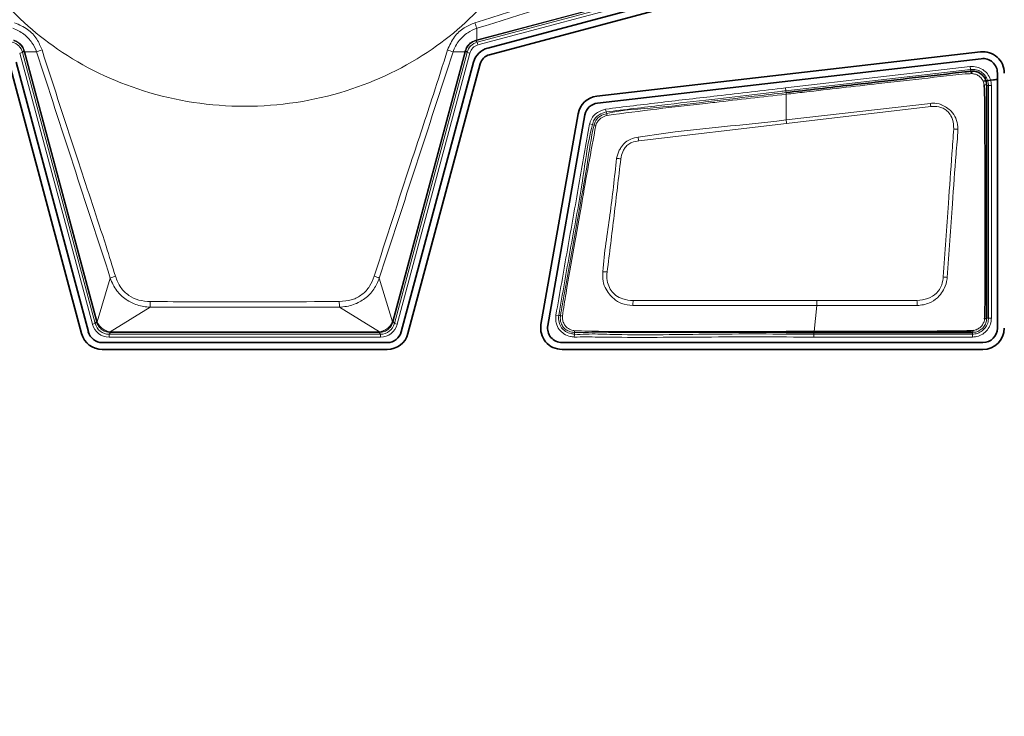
# Model space of a CAD drawing. Header units: millimetres. Extents: x 0 to 1118, y 0 to 864.
# Tile 239 of 256: x 735 to 744, y 474 to 480. Entities that reach past the tile are written whole.
import ezdxf

# ---------------------------------------------------------------- set-up
doc = ezdxf.new("R2010")
doc.units = ezdxf.units.MM
doc.layers.add('ALPHAREV', color=7, linetype='Continuous', lineweight=25)
doc.styles.add('SLDTEXTSTYLE0', font='TXT', dxfattribs={"width": 0.605})
doc.dimstyles.new('SLDDIMSTYLE3', dxfattribs={"dimtxt": 3.175, "dimasz": 4.572, "dimexe": 0, "dimexo": 0.0625, "dimgap": 0.79375, "dimtad": 0, "dimtih": 1, "dimtoh": 1, "dimdec": 0, "dimlfac": 4, "dimrnd": 1e-09, "dimzin": 12, "dimdsep": 46, "dimtxsty": 'SLDTEXTSTYLE0', "dimsah": 1, "dimcen": 0.09, "dimadec": 0, "dimazin": 3, "dimtfac": 1, "dimtofl": 0, "dimtmove": 0, "dimatfit": 3, "dimfxl": 1, "dimfrac": 2, "dimtolj": 1, "dimtzin": 12, "dimarcsym": 0})

# ---------------------------------------------------------------- blocks, each defined once
blk = doc.blocks.new('_D_14')
at = {"layer": 'ALPHAREV'}
for p, q in [((785.9052, 483.0737), (785.9052, 401.703)), ((689.8387, 418.1632), (689.8387, 401.703)), ((737.2656, 408.1759), (736.1742, 408.1759)), ((736.1742, 408.1759), (736.1742, 403.3032)), ((745.7543, 408.1759), (746.8457, 408.1759)), ((746.8457, 408.1759), (746.8457, 403.3032)), ((689.8387, 403.3032), (721.8859, 403.3032)), ((736.1742, 403.3032), (737.2656, 403.3032)), ((746.8457, 403.3032), (745.7543, 403.3032)), ((785.9052, 403.3032), (753.858, 403.3032))]:
    blk.add_line(p, q, dxfattribs=at)
for points in [[(689.8387, 403.3032), (694.4107, 402.5412), (694.4107, 404.0652)], [(785.9052, 403.3032), (781.3332, 404.0652), (781.3332, 402.5412)]]:
    blk.add_solid(points, dxfattribs=at)
at = {"layer": 'ALPHAREV', "char_height": 3.175, "attachment_point": 1, "style": 'SLDTEXTSTYLE0'}
for s, insert in [('384', (727.8067, 407.396)), ('15.1', (737.2656, 407.396)), ('FOOT TO COG', (722.6121, 401.7956))]:
    blk.add_mtext(s, dxfattribs=dict(at, insert=insert))

msp = doc.modelspace()

# ---------------------------------------------------------------- linework, layer by layer
at = {"color": 7, "linetype": 'Continuous', "lineweight": 18}
for p, q in [((739.1958, 479.7636), (741.9274, 480.4955)), ((741.9287, 480.4906), (739.1971, 479.7587)), ((739.2, 479.7434), (741.9443, 480.4787)), ((741.9507, 480.4546), (739.2065, 479.7193)), ((739.1964, 479.8648), (739.1958, 479.7636)), ((739.1971, 479.7587), (739.1874, 479.7561)), ((739.1874, 479.7561), (739.2, 479.7434)), ((739.1958, 479.7636), (739.1971, 479.7587)), ((739.2, 479.7434), (739.2065, 479.7193)), ((735.2307, 479.655), (735.2065, 479.6486)), ((735.8413, 477.2794), (735.2065, 479.6486)), ((735.2433, 479.6677), (735.2307, 479.655)), ((735.2307, 479.655), (735.8655, 477.2858)), ((735.2459, 479.658), (735.2433, 479.6677)), ((735.2459, 479.658), (735.2508, 479.6593)), ((735.8774, 477.3014), (735.2459, 479.658)), ((735.354, 479.6587), (735.2508, 479.6593)), ((735.2508, 479.6593), (735.8823, 477.3027)), ((738.4601, 477.3027), (739.0915, 479.6593)), ((739.0964, 479.658), (738.4649, 477.3014)), ((738.4768, 477.2858), (739.1117, 479.655)), ((739.1358, 479.6486), (738.501, 477.2794)), ((739.0915, 479.6593), (738.9884, 479.6587)), ((739.0915, 479.6593), (739.0964, 479.658)), ((739.1117, 479.655), (739.099, 479.6677)), ((739.1117, 479.655), (739.1358, 479.6486)), ((741.8915, 479.3438), (743.5022, 479.5302)), ((743.5051, 479.5054), (743.5022, 479.5302)), ((743.5051, 479.5054), (741.8944, 479.3189)), ((743.5068, 479.4902), (743.5051, 479.5054)), ((741.8944, 479.3189), (741.8915, 479.3438)), ((743.6619, 479.3656), (743.6466, 479.3656)), ((743.6619, 477.3338), (743.6619, 479.3656)), ((743.6619, 479.3656), (743.6869, 479.3656)), ((743.6869, 479.3656), (743.6869, 477.3338)), ((741.8961, 479.3037), (741.8944, 479.3189)), ((741.8961, 479.3037), (741.8962, 479.3037)), ((741.8962, 479.0642), (741.8962, 479.2893)), ((741.8962, 479.0642), (743.1554, 479.2096)), ((743.1577, 479.181), (741.8999, 479.0342)), ((740.3195, 479.1589), (740.3257, 479.1347)), ((740.3257, 479.1347), (740.3295, 479.1198)), ((740.1808, 479.0296), (740.205, 479.0234)), ((740.2199, 479.0196), (740.205, 479.0234)), ((741.8999, 479.0342), (740.6096, 478.8822)), ((735.8826, 477.3014), (735.9975, 477.6833)), ((738.3448, 477.6833), (738.4597, 477.3014)), ((742.1652, 477.4865), (743.0379, 477.4865)), ((736.3457, 477.4296), (735.9968, 477.2138)), ((737.9966, 477.4296), (736.3457, 477.4296)), ((738.3455, 477.2138), (737.9966, 477.4296)), ((742.1394, 477.2172), (742.1652, 477.4435)), ((735.8655, 477.2858), (735.8413, 477.2794)), ((735.8655, 477.2858), (735.8774, 477.3014)), ((735.8774, 477.3014), (735.8823, 477.3027)), ((738.4601, 477.3027), (738.4649, 477.3014)), ((738.4649, 477.3014), (738.4768, 477.2858)), ((738.4768, 477.2858), (738.501, 477.2794)), ((739.8868, 477.3608), (739.9115, 477.3576)), ((739.9115, 477.3576), (739.9268, 477.3556)), ((743.6465, 477.3338), (743.6619, 477.3338)), ((743.6619, 477.3338), (743.6869, 477.3338)), ((735.9981, 477.2087), (735.9862, 477.1932)), ((735.9981, 477.2138), (738.3442, 477.2138)), ((735.9981, 477.2138), (735.9981, 477.2087)), ((738.3442, 477.2087), (735.9981, 477.2087)), ((738.3442, 477.2138), (738.3442, 477.2087)), ((738.3561, 477.1932), (738.3442, 477.2087)), ((740.0499, 477.2083), (740.0484, 477.193)), ((742.1385, 477.2087), (742.1385, 477.1932)), ((743.5212, 477.1932), (743.5212, 477.2086)), ((735.9862, 477.1932), (738.3561, 477.1932)), ((735.9862, 477.1932), (735.9862, 477.1682)), ((738.3561, 477.1682), (735.9862, 477.1682)), ((738.3561, 477.1932), (738.3561, 477.1682)), ((740.046, 477.1681), (740.0484, 477.193)), ((742.1385, 477.1932), (743.5212, 477.1932)), ((742.1385, 477.1682), (742.1385, 477.1932)), ((743.5212, 477.1682), (742.1385, 477.1682)), ((743.5212, 477.1932), (743.5212, 477.1682))]:
    msp.add_line(p, q, dxfattribs=at)
at = {"color": 7, "linetype": 'Continuous', "lineweight": 35}
for p, q in [((742.0213, 480.4238), (739.2909, 479.6922)), ((739.3065, 479.634), (742.0369, 480.3656)), ((739.099, 479.6677), (739.0964, 479.658)), ((743.5922, 479.6595), (740.2428, 479.2718)), ((735.1162, 479.5536), (735.7473, 477.1982)), ((735.8056, 477.2138), (735.1745, 479.5692)), ((739.1678, 479.5692), (738.5367, 477.2138)), ((738.595, 477.1982), (739.2261, 479.5536)), ((740.2497, 479.2119), (743.5992, 479.5995)), ((743.5068, 479.4902), (743.5068, 479.4902)), ((743.5068, 479.4902), (743.5162, 479.4688)), ((743.7397, 479.4744), (743.7397, 477.2464)), ((740.0807, 479.1191), (739.7562, 477.2788)), ((739.8156, 477.2683), (740.1401, 479.1086)), ((743.6465, 477.3338), (743.6465, 477.3338)), ((741.8962, 477.2169), (741.8962, 477.2173)), ((741.8962, 477.209), (741.8962, 477.2169)), ((741.8962, 477.2087), (741.8962, 477.209)), ((738.415, 477.1204), (735.9273, 477.1204)), ((743.6137, 477.1204), (739.9397, 477.1204)), ((735.9273, 477.0601), (738.415, 477.0601)), ((739.9397, 477.0601), (743.6137, 477.0601))]:
    msp.add_line(p, q, dxfattribs=at)
at = {"color": 7, "linetype": 'Continuous', "lineweight": 35, "flags": 128}
msp.add_lwpolyline([(742.1385, 477.2087), (742.0173, 477.2087), (741.8962, 477.2087)], dxfattribs=at)
at = {"color": 7, "linetype": 'Continuous', "lineweight": 18}
for centre, radius, start, end in [((739.6288, 480.0386), 0.466, 195.60368, 201.89767), ((739.1819, 479.7601), 0.0068, 323.46707, 12.23087), ((735.2474, 479.6732), 0.0068, 233.46707, 282.23087), ((735.4974, 479.3386), 0.3507, 105.85455, 114.14447), ((738.8449, 479.3386), 0.3507, 65.85553, 74.14545), ((739.0949, 479.6732), 0.0068, 257.76913, 306.53293), ((743.6268, 479.3308), 0.04, 60.38084, 94.07199), ((739.1427, 478.8747), 4.0267, 4.36251, 4.77013), ((740.4185, 479.128), 0.0894, 185.27598, 195.55671), ((740.2149, 478.9449), 0.0748, 74.17329, 86.1983), ((739.1791, 478.7158), 2.7394, 6.67401, 7.30746), ((738.6181, 478.5479), 2.0194, 9.52855, 10.42929), ((743.3507, 478.6343), 0.3515, 82.95233, 88.74507), ((740.3797, 478.3463), 0.3843, 79.10095, 84.5398), ((740.2717, 476.9472), 0.7922, 85.53672, 88.25065), ((736.1431, 477.3482), 0.3654, 106.06953, 113.48155), ((738.1993, 477.3482), 0.3654, 66.51845, 73.93047), ((743.1725, 476.8096), 0.8892, 81.61107, 83.89364), ((733.7299, 477.4841), 2.6164, 358.80699, 359.86547), ((740.6125, 477.4841), 2.6164, 180.13453, 181.19301), ((758.0485, 476.4787), 17.5172, 176.70116, 176.8415), ((705.8809, 476.4828), 37.1705, 1.48103, 1.54738), ((735.8865, 477.2869), 0.015, 104.86237, 124.50054), ((738.4559, 477.2869), 0.015, 55.49946, 75.13763), ((739.9474, 477.3994), 0.0484, 244.73212, 264.99151), ((735.9818, 477.2138), 0.015, 340.49946, 0.13763), ((738.3605, 477.2138), 0.015, 179.86237, 199.50054), ((740.0814, 477.2188), 0.0332, 171.85892, 198.43706), ((743.5064, 477.2243), 0.0216, 313.19898, 2.22399)]:
    msp.add_arc(centre, radius, start, end, dxfattribs=at)
at = {"color": 7, "linetype": 'Continuous', "lineweight": 35}
for centre, radius, start, end in [((739.3359, 479.5242), 0.174, 105, 165), ((739.3359, 479.5242), 0.1137, 105, 165), ((743.6137, 479.4744), 0.1863, 0, 96.60177), ((743.6137, 479.4744), 0.126, 0, 96.60177), ((740.2642, 479.0867), 0.1863, 96.60177, 170), ((740.2642, 479.0867), 0.126, 96.60177, 170), ((735.9273, 477.2464), 0.1863, 195, 270), ((735.9273, 477.2464), 0.126, 195, 270), ((738.415, 477.2464), 0.126, 270, 345), ((738.415, 477.2464), 0.1863, 270, 345), ((739.9397, 477.2464), 0.1863, 170, 270), ((739.9397, 477.2464), 0.126, 170, 270), ((743.6137, 477.2464), 0.1863, 270, 0), ((743.6137, 477.2464), 0.126, 270, 0)]:
    msp.add_arc(centre, radius, start, end, dxfattribs=at)
at = {"color": 7, "linetype": 'Continuous', "lineweight": 18}
for centre, major_axis, ratio, start_param, end_param in [((735.1099, 479.6227), (0.0884, 0.0884), 0.999878, 5.759674, 6.806696), ((739.2324, 479.6227), (0.0884, -0.0884), 0.999878, 2.618082, 3.665103), ((739.2324, 479.6227), (-0.0707, 0.0707), 0.999797, 5.759674, 6.806696), ((735.9862, 477.3182), (0.0761, 0.0992), 0.999661, 2.487211, 3.795974), ((736.0003, 477.3365), (0.1062, 0.0717), 0.972579, 2.818102, 2.835319), ((735.9569, 477.3249), (0.0646, 0.044), 0.954922, 2.819823, 2.83704), ((738.3561, 477.3182), (-0.0761, 0.0992), 0.999661, 2.487211, 3.795974), ((738.3855, 477.3249), (0.0646, -0.044), 0.954922, 0.304553, 0.321769), ((738.3421, 477.3365), (0.1062, -0.0717), 0.972579, 0.306274, 0.32349), ((735.9862, 477.3182), (-0.0913, -0.119), 0.999758, 5.628804, 6.937567), ((736.0003, 477.3365), (0.0418, 0.1212), 0.972579, 3.447867, 3.465083), ((736.0003, 477.2916), (0.0258, 0.0738), 0.954922, 3.446146, 3.463362), ((738.3421, 477.2916), (-0.0258, 0.0738), 0.954922, 2.819823, 2.83704), ((738.3421, 477.3365), (-0.0418, 0.1212), 0.972579, 2.818102, 2.835319), ((738.3561, 477.3182), (0.0913, -0.119), 0.999758, 5.628804, 6.937567)]:
    msp.add_ellipse(centre, major_axis=major_axis, ratio=ratio, start_param=start_param, end_param=end_param, dxfattribs=at)
for points, knots in [([(739.8962, 481.6839), (739.8874, 481.8352), (739.8682, 482.1656), (739.6933, 482.6851), (739.3536, 483.231), (738.8013, 483.7337), (738.0491, 484.0962), (737.1712, 484.2293), (736.2933, 484.0962), (735.5409, 483.7337), (734.9893, 483.231), (734.6474, 482.6851), (734.479, 482.1656), (734.4311, 481.6839), (734.479, 481.2023), (734.6474, 480.6827), (734.9893, 480.1368), (735.5409, 479.6342), (736.2933, 479.2716), (737.1712, 479.1386), (738.0491, 479.2716), (738.8013, 479.6342), (739.3536, 480.1368), (739.6933, 480.6827), (739.8682, 481.2023), (739.8874, 481.5327), (739.8962, 481.6839)], [0, 0, 0, 0, 0.027672, 0.060454, 0.099202, 0.144378, 0.19539, 0.25, 0.30461, 0.355622, 0.400798, 0.439546, 0.472328, 0.5, 0.527672, 0.560454, 0.599202, 0.644378, 0.69539, 0.75, 0.80461, 0.855622, 0.900798, 0.939546, 0.972328, 1, 1, 1, 1]), ([(739.1799, 479.9132), (739.5721, 480.0348), (740.179, 480.2229), (740.9573, 480.4793), (741.3511, 480.6004), (741.5301, 480.6555)], [0, 0, 0, 0, 0.499028, 0.772399, 1, 1, 1, 1]), ([(741.5456, 480.611), (741.1548, 480.4852), (740.3732, 480.2337), (739.5886, 479.9877), (739.1964, 479.8648)], [0, 0, 0, 0, 0.500078, 1, 1, 1, 1]), ([(735.354, 479.6587), (735.354, 479.6587), (735.3446, 479.687), (735.3152, 479.7449), (735.2448, 479.8192), (735.1809, 479.8537), (735.1459, 479.8648), (735.1459, 479.8648)], [0, 0, 0, 0, 0.00005, 0.297674, 0.635276, 0.99995, 1, 1, 1, 1]), ([(735.1624, 479.9132), (735.2017, 479.8963), (735.2772, 479.8638), (735.3597, 479.7762), (735.3882, 479.7081), (735.4016, 479.676)], [0, 0, 0, 0, 0.36574, 0.701782, 1, 1, 1, 1]), ([(738.9407, 479.676), (738.9583, 479.7158), (738.9917, 479.7911), (739.0801, 479.8726), (739.148, 479.9002), (739.1799, 479.9132)], [0, 0, 0, 0, 0.371944, 0.704128, 1, 1, 1, 1]), ([(739.1964, 479.8648), (739.1964, 479.8648), (739.1682, 479.8558), (739.1105, 479.8273), (739.0354, 479.7578), (739, 479.6941), (738.9884, 479.6587), (738.9884, 479.6587)], [0, 0, 0, 0, 0.00005, 0.294628, 0.628272, 0.99995, 1, 1, 1, 1]), ([(735.1538, 479.7616), (735.1568, 479.7607), (735.1732, 479.756), (735.2019, 479.7406), (735.2335, 479.7083), (735.2438, 479.6804), (735.2488, 479.6665)], [0, 0, 0, 0, 0.066348, 0.367276, 0.687028, 1, 1, 1, 1]), ([(735.2433, 479.6677), (735.2386, 479.6806), (735.2291, 479.7064), (735.1997, 479.7366), (735.1731, 479.7509), (735.1578, 479.7553), (735.155, 479.7561)], [0, 0, 0, 0, 0.315839, 0.630493, 0.931818, 1, 1, 1, 1]), ([(739.0935, 479.6665), (739.0943, 479.6695), (739.099, 479.686), (739.1145, 479.7147), (739.1468, 479.7463), (739.1747, 479.7565), (739.1885, 479.7616)], [0, 0, 0, 0, 0.066348, 0.367276, 0.687028, 1, 1, 1, 1]), ([(739.1874, 479.7561), (739.1744, 479.7513), (739.1487, 479.7419), (739.1185, 479.7124), (739.1042, 479.6859), (739.0998, 479.6706), (739.099, 479.6677)], [0, 0, 0, 0, 0.315839, 0.630493, 0.931818, 1, 1, 1, 1]), ([(739.1885, 479.7616), (739.191, 479.7622), (739.1934, 479.7629), (739.1958, 479.7636), (739.1958, 479.7636)], [0, 0, 0, 0, 0.998002, 1, 1, 1, 1]), ([(735.2488, 479.6665), (735.2495, 479.6641), (735.2501, 479.6617), (735.2508, 479.6593), (735.2508, 479.6593)], [0, 0, 0, 0, 0.998002, 1, 1, 1, 1]), ([(735.9975, 477.6833), (735.8899, 478.0124), (735.6748, 478.6705), (735.4609, 479.3293), (735.354, 479.6587)], [0, 0, 0, 0, 0.500027, 1, 1, 1, 1]), ([(735.4016, 479.676), (735.5075, 479.3468), (735.6915, 478.7743), (735.912, 478.1196), (736.0148, 477.7872), (736.042, 477.6993)], [0, 0, 0, 0, 0.49889, 0.867446, 1, 1, 1, 1]), ([(738.3004, 477.6993), (738.4064, 478.0299), (738.5765, 478.5602), (738.7956, 479.216), (738.8998, 479.5462), (738.9407, 479.676)], [0, 0, 0, 0, 0.501063, 0.803813, 1, 1, 1, 1]), ([(738.9884, 479.6587), (738.8814, 479.3293), (738.6676, 478.6705), (738.4524, 478.0124), (738.3448, 477.6833)], [0, 0, 0, 0, 0.499979, 1, 1, 1, 1]), ([(739.0915, 479.6593), (739.0915, 479.6593), (739.0922, 479.6617), (739.0929, 479.6641), (739.0935, 479.6665)], [0, 0, 0, 0, 0.001998, 1, 1, 1, 1]), ([(743.5022, 479.5302), (743.5218, 479.5304), (743.5601, 479.5309), (743.6131, 479.507), (743.6545, 479.4689), (743.6818, 479.4196), (743.6852, 479.3833), (743.6869, 479.3656)], [0, 0, 0, 0, 0.209345, 0.409215, 0.609199, 0.809715, 1, 1, 1, 1]), ([(743.5162, 479.4688), (743.4969, 479.4683), (743.4413, 479.4667), (743.2426, 479.4421), (742.9906, 479.4152), (742.5595, 479.3654), (742.2186, 479.3264), (741.9496, 479.2955), (741.8962, 479.2893)], [0, 0, 0, 0, 0.035429, 0.102333, 0.368564, 0.501706, 0.901071, 1, 1, 1, 1]), ([(743.6619, 479.3656), (743.6605, 479.3806), (743.6576, 479.4115), (743.6344, 479.4533), (743.5993, 479.4857), (743.5543, 479.506), (743.5217, 479.5056), (743.5051, 479.5054)], [0, 0, 0, 0, 0.190329, 0.390812, 0.590745, 0.790603, 1, 1, 1, 1]), ([(743.624, 479.3707), (743.6219, 479.381), (743.6178, 479.4016), (743.6008, 479.4289), (743.5775, 479.4504), (743.5486, 479.4655), (743.5271, 479.4677), (743.5162, 479.4688)], [0, 0, 0, 0, 0.196747, 0.396314, 0.594795, 0.793198, 1, 1, 1, 1]), ([(740.3195, 479.1589), (740.4819, 479.1789), (740.8066, 479.2189), (741.3308, 479.2787), (741.6924, 479.3206), (741.8915, 479.3438)], [0, 0, 0, 0, 0.310081, 0.620158, 1, 1, 1, 1]), ([(741.8944, 479.3189), (741.8778, 479.317), (741.795, 479.3074), (741.5798, 479.2826), (741.2348, 479.2424), (740.7945, 479.1922), (740.487, 479.1545), (740.3257, 479.1347)], [0, 0, 0, 0, 0.0316564, 0.1582819, 0.411533, 0.6914007, 1, 1, 1, 1]), ([(740.3295, 479.1198), (740.3295, 479.1198), (740.4713, 479.1559), (740.7634, 479.1648), (741.1907, 479.2241), (741.568, 479.2654), (741.803, 479.2928), (741.8961, 479.3037)], [0, 0, 0, 0, 0.00001, 0.278384, 0.550027, 0.821735, 1, 1, 1, 1]), ([(741.8962, 479.2893), (741.8962, 479.2893), (741.6883, 479.2665), (741.4539, 479.2387), (741.0775, 479.1952), (740.7636, 479.1608), (740.4772, 479.1231), (740.3324, 479.1041)], [0, 0, 0, 0, 0.00001, 0.3983, 0.449701, 0.721811, 1, 1, 1, 1]), ([(741.8962, 479.3037), (741.8962, 479.3029), (741.8962, 479.3013), (741.8962, 479.2942), (741.8962, 479.2898), (741.8962, 479.2893)], [0, 0, 0, 0, 0.49909, 0.942114, 1, 1, 1, 1]), ([(743.1554, 479.2096), (743.1556, 479.2096), (743.1624, 479.21), (743.1934, 479.2118), (743.2266, 479.2067), (743.2666, 479.1916), (743.2976, 479.1735), (743.3436, 479.1368), (743.3823, 479.08), (743.3945, 479.0228), (743.3939, 478.9903), (743.3938, 478.9831)], [0, 0, 0, 0, 0.001347, 0.054783, 0.25102, 0.264576, 0.400928, 0.539476, 0.736893, 0.941814, 1, 1, 1, 1]), ([(743.3584, 478.9857), (743.357, 479.0142), (743.3546, 479.0643), (743.3231, 479.1222), (743.2866, 479.158), (743.2378, 479.1785), (743.1934, 479.1836), (743.1641, 479.1815), (743.1577, 479.181)], [0, 0, 0, 0, 0.26184, 0.460052, 0.594473, 0.72855, 0.940791, 1, 1, 1, 1]), ([(740.1808, 479.0296), (740.1831, 479.0379), (740.1898, 479.0624), (740.2104, 479.1), (740.2558, 479.1384), (740.2957, 479.1512), (740.3195, 479.1589)], [0, 0, 0, 0, 0.129453, 0.379353, 0.628058, 1, 1, 1, 1]), ([(740.3257, 479.1347), (740.3257, 479.1347), (740.3041, 479.1292), (740.2695, 479.1163), (740.2301, 479.084), (740.2128, 479.0518), (740.2071, 479.0309), (740.205, 479.0234)], [0, 0, 0, 0, 0.000086, 0.384562, 0.625657, 0.864938, 1, 1, 1, 1]), ([(740.2199, 479.0196), (740.2199, 479.0196), (740.2216, 479.0262), (740.2272, 479.0461), (740.2434, 479.0763), (740.2806, 479.1041), (740.3108, 479.1151), (740.3295, 479.1198), (740.3295, 479.1198)], [0, 0, 0, 0, 0.000095, 0.130179, 0.395684, 0.633012, 0.999905, 1, 1, 1, 1]), ([(740.3324, 479.1041), (740.3156, 479.0981), (740.2893, 479.0888), (740.2618, 479.0672), (740.2519, 479.0537), (740.2485, 479.048), (740.2485, 479.048)], [0, 0, 0, 0, 0.514087, 0.807932, 0.999855, 1, 1, 1, 1]), ([(739.8868, 477.3608), (739.9201, 477.5509), (739.9868, 477.931), (740.0852, 478.4872), (740.1498, 478.8534), (740.1808, 479.0296)], [0, 0, 0, 0, 0.341664, 0.683327, 1, 1, 1, 1]), ([(740.205, 479.0234), (740.205, 479.0234), (740.1607, 478.8508), (740.1165, 478.4808), (740.0098, 477.9275), (739.9443, 477.5474), (739.9115, 477.3576)], [0, 0, 0, 0, 0.000009, 0.316104, 0.658395, 1, 1, 1, 1]), ([(739.9268, 477.3556), (739.9268, 477.3556), (739.9354, 477.4222), (740.0016, 477.7485), (740.0704, 478.1903), (740.1636, 478.6772), (740.1911, 478.9072), (740.2199, 479.0196), (740.2199, 479.0196)], [0, 0, 0, 0, 0.000009, 0.119309, 0.590299, 0.794033, 0.999991, 1, 1, 1, 1]), ([(740.2353, 479.0169), (740.2138, 478.9029), (740.171, 478.6761), (740.0869, 478.1872), (740.0048, 477.747), (739.9536, 477.418), (739.9432, 477.3512)], [0, 0, 0, 0, 0.2058013, 0.4093355, 0.8800131, 1, 1, 1, 1]), ([(740.2485, 479.048), (740.2485, 479.048), (740.2462, 479.044), (740.2409, 479.034), (740.2374, 479.0232), (740.2353, 479.0169)], [0, 0, 0, 0, 0.000443, 0.40961, 1, 1, 1, 1]), ([(740.6041, 478.9135), (740.6044, 478.9135), (741.0319, 478.9854), (741.4662, 479.0108), (741.8962, 479.0642), (741.8962, 479.0642)], [0, 0, 0, 0, 0.0006345, 0.9999885, 1, 1, 1, 1]), ([(740.4163, 478.7289), (740.4164, 478.7292), (740.4212, 478.7534), (740.4324, 478.7897), (740.4621, 478.8355), (740.4924, 478.8726), (740.5427, 478.9024), (740.582, 478.9095), (740.6041, 478.9135)], [0, 0, 0, 0, 0.00355, 0.262469, 0.393053, 0.580016, 0.764405, 1, 1, 1, 1]), ([(743.2671, 477.6938), (743.2819, 477.9081), (743.3066, 478.267), (743.3381, 478.6973), (743.3533, 478.9135), (743.3584, 478.9857)], [0, 0, 0, 0, 0.496898, 0.831901, 1, 1, 1, 1]), ([(743.3938, 478.9831), (743.3938, 478.9829), (743.3923, 478.9099), (743.3707, 478.6937), (743.3442, 478.2627), (743.3179, 477.9039), (743.3022, 477.6893)], [0, 0, 0, 0, 0.000487, 0.169203, 0.503155, 1, 1, 1, 1]), ([(740.6096, 478.8822), (740.5895, 478.8787), (740.5556, 478.8728), (740.5113, 478.8505), (740.4867, 478.8194), (740.4649, 478.7775), (740.4574, 478.7453), (740.4524, 478.7237)], [0, 0, 0, 0, 0.250201, 0.42051, 0.594738, 0.728296, 1, 1, 1, 1]), ([(740.2959, 477.7391), (740.2959, 477.7393), (740.3079, 477.9054), (740.3622, 478.2343), (740.3983, 478.564), (740.4163, 478.7289)], [0, 0, 0, 0, 0.000827, 0.500349, 1, 1, 1, 1]), ([(740.4524, 478.7237), (740.4335, 478.5595), (740.3957, 478.2308), (740.3541, 477.9017), (740.3334, 477.737)], [0, 0, 0, 0, 0.499577, 1, 1, 1, 1]), ([(740.5579, 477.4439), (740.5576, 477.4439), (740.5241, 477.4461), (740.4629, 477.4541), (740.3992, 477.4933), (740.3568, 477.5384), (740.3199, 477.5864), (740.292, 477.6577), (740.2945, 477.7111), (740.2959, 477.7391)], [0, 0, 0, 0, 0.002459, 0.2262496, 0.4061638, 0.4951175, 0.6432274, 0.8127032, 1, 1, 1, 1]), ([(740.3334, 477.737), (740.3319, 477.7118), (740.3291, 477.6649), (740.3502, 477.6017), (740.3785, 477.5578), (740.4185, 477.5232), (740.477, 477.4939), (740.53, 477.4894), (740.5603, 477.4868)], [0, 0, 0, 0, 0.194137, 0.360027, 0.505945, 0.592249, 0.766403, 1, 1, 1, 1]), ([(736.3457, 477.4296), (736.3457, 477.4296), (736.3076, 477.431), (736.2329, 477.4427), (736.131, 477.4919), (736.0472, 477.5731), (736.0109, 477.644), (735.9975, 477.6833), (735.9975, 477.6833)], [0, 0, 0, 0, 0.000033, 0.249575, 0.487562, 0.72675, 0.999967, 1, 1, 1, 1]), ([(736.042, 477.6993), (736.0557, 477.6646), (736.0814, 477.6), (736.1558, 477.5284), (736.2459, 477.4853), (736.3121, 477.4804), (736.3463, 477.478)], [0, 0, 0, 0, 0.274544, 0.5112847, 0.7475932, 1, 1, 1, 1]), ([(737.996, 477.478), (738.0339, 477.481), (738.1044, 477.4866), (738.1972, 477.5358), (738.2653, 477.6083), (738.2887, 477.6691), (738.3004, 477.6993)], [0, 0, 0, 0, 0.278939, 0.519553, 0.760958, 1, 1, 1, 1]), ([(738.3448, 477.6833), (738.3448, 477.6833), (738.3332, 477.6492), (738.3007, 477.5823), (738.2234, 477.5004), (738.1185, 477.4447), (738.0388, 477.4311), (737.9966, 477.4296), (737.9966, 477.4296)], [0, 0, 0, 0, 0.0000326, 0.2375722, 0.4812109, 0.7238639, 0.9999674, 1, 1, 1, 1]), ([(743.0379, 477.4865), (743.0697, 477.4902), (743.1319, 477.4973), (743.1903, 477.5347), (743.2274, 477.5716), (743.2532, 477.6129), (743.2632, 477.6599), (743.2666, 477.6895), (743.2671, 477.6938)], [0, 0, 0, 0, 0.27801, 0.544223, 0.585457, 0.737591, 0.962688, 1, 1, 1, 1]), ([(743.3022, 477.6893), (743.3022, 477.6891), (743.3017, 477.6846), (743.2976, 477.6516), (743.2825, 477.5989), (743.2516, 477.5524), (743.2162, 477.5096), (743.183, 477.4843), (743.1188, 477.4524), (743.076, 477.4476), (743.039, 477.4435)], [0, 0, 0, 0, 0.001548, 0.034178, 0.254052, 0.411597, 0.454822, 0.677529, 0.721807, 1, 1, 1, 1]), ([(736.3463, 477.478), (736.3796, 477.4778), (736.5463, 477.4772), (737.0962, 477.4754), (737.6128, 477.4769), (737.996, 477.478)], [0, 0, 0, 0, 0.060615, 0.303076, 1, 1, 1, 1]), ([(740.5603, 477.4868), (741.0043, 477.4869), (741.5393, 477.487), (742.0743, 477.4865), (742.1652, 477.4865)], [0, 0, 0, 0, 0.829941, 1, 1, 1, 1]), ([(742.1652, 477.4435), (742.1652, 477.4435), (742.0742, 477.4435), (741.5385, 477.4442), (741.0027, 477.444), (740.5579, 477.4439)], [0, 0, 0, 0, 0.0000093, 0.1698351, 1, 1, 1, 1]), ([(743.039, 477.4435), (743.0388, 477.4435), (743.02, 477.443), (742.9291, 477.4442), (742.7659, 477.4434), (742.4935, 477.4433), (742.2932, 477.4434), (742.1653, 477.4435)], [0, 0, 0, 0, 0.000687, 0.06449, 0.312291, 0.560873, 1, 1, 1, 1]), ([(735.996, 477.2087), (735.9818, 477.2104), (735.9536, 477.2137), (735.9169, 477.236), (735.8906, 477.2656), (735.8818, 477.2889), (735.878, 477.2993)], [0, 0, 0, 0, 0.267355, 0.531013, 0.792242, 1, 1, 1, 1]), ([(735.8826, 477.3014), (735.8826, 477.3014), (735.8863, 477.292), (735.8976, 477.2715), (735.9233, 477.244), (735.958, 477.2226), (735.9838, 477.2153), (735.9968, 477.2138), (735.9968, 477.2138)], [0, 0, 0, 0, 0.000099, 0.204967, 0.468567, 0.735063, 0.999901, 1, 1, 1, 1]), ([(738.3455, 477.2138), (738.3455, 477.2138), (738.3556, 477.2149), (738.3783, 477.2205), (738.4115, 477.2382), (738.4412, 477.2662), (738.4549, 477.2893), (738.4597, 477.3014), (738.4597, 477.3014)], [0, 0, 0, 0, 0.000099, 0.204967, 0.468567, 0.735063, 0.999901, 1, 1, 1, 1]), ([(738.4644, 477.2993), (738.4591, 477.286), (738.4486, 477.2597), (738.4176, 477.23), (738.3822, 477.2122), (738.3574, 477.2098), (738.3464, 477.2087)], [0, 0, 0, 0, 0.267355, 0.531013, 0.792242, 1, 1, 1, 1]), ([(740.046, 477.1681), (740.0349, 477.1696), (740.0038, 477.1738), (739.9564, 477.1923), (739.9114, 477.2334), (739.8875, 477.2859), (739.8834, 477.3308), (739.886, 477.354), (739.8868, 477.3608)], [0, 0, 0, 0, 0.1195402, 0.3330762, 0.5277627, 0.7523474, 0.9274715, 1, 1, 1, 1]), ([(739.9115, 477.3576), (739.9115, 477.3576), (739.909, 477.3376), (739.9092, 477.2985), (739.9321, 477.2486), (739.9703, 477.2138), (740.0111, 477.198), (740.0384, 477.1944), (740.0484, 477.193)], [0, 0, 0, 0, 0.000062, 0.249313, 0.47095, 0.659493, 0.874811, 1, 1, 1, 1]), ([(740.0499, 477.2083), (740.0499, 477.2083), (740.0459, 477.2087), (740.0255, 477.2112), (739.9943, 477.2195), (739.9604, 477.2415), (739.9365, 477.2729), (739.9235, 477.313), (739.925, 477.3423), (739.9268, 477.3556), (739.9268, 477.3556)], [0, 0, 0, 0, 0.0000686, 0.0545361, 0.2829286, 0.4372074, 0.6008171, 0.8154354, 0.9999314, 1, 1, 1, 1]), ([(739.9432, 477.3512), (739.9433, 477.3389), (739.9437, 477.3143), (739.9559, 477.2824), (739.974, 477.258), (740.0004, 477.2382), (740.0265, 477.2281), (740.0448, 477.2243), (740.0485, 477.2235)], [0, 0, 0, 0, 0.19976, 0.402451, 0.548016, 0.693005, 0.938214, 1, 1, 1, 1]), ([(743.6465, 477.3338), (743.6457, 477.3229), (743.6438, 477.2981), (743.6267, 477.2621), (743.5979, 477.232), (743.5612, 477.2122), (743.5345, 477.2098), (743.5212, 477.2086)], [0, 0, 0, 0, 0.166449, 0.379587, 0.592789, 0.79666, 1, 1, 1, 1]), ([(743.5212, 477.1932), (743.5363, 477.1946), (743.5671, 477.1975), (743.609, 477.2207), (743.6414, 477.256), (743.6592, 477.2959), (743.6611, 477.3227), (743.6619, 477.3338)], [0, 0, 0, 0, 0.204644, 0.419724, 0.634459, 0.849054, 1, 1, 1, 1]), ([(743.6869, 477.3338), (743.686, 477.3207), (743.6837, 477.2891), (743.6628, 477.2421), (743.6246, 477.2006), (743.5753, 477.1733), (743.5389, 477.1699), (743.5212, 477.1682)], [0, 0, 0, 0, 0.150919, 0.365544, 0.580304, 0.795387, 1, 1, 1, 1]), ([(743.528, 477.2252), (743.5378, 477.227), (743.5585, 477.231), (743.5862, 477.2489), (743.6092, 477.2732), (743.6238, 477.3006), (743.6268, 477.3195), (743.6281, 477.3275)], [0, 0, 0, 0, 0.193166, 0.407369, 0.628455, 0.842424, 1, 1, 1, 1]), ([(743.6465, 477.3338), (743.6462, 477.3332), (743.6457, 477.332), (743.6418, 477.3303), (743.6361, 477.3287), (743.6307, 477.3279), (743.6281, 477.3275)], [0, 0, 0, 0, 0.250053, 0.50007, 0.750052, 1, 1, 1, 1]), ([(740.0484, 477.193), (740.0484, 477.193), (740.0822, 477.1898), (740.1854, 477.1984), (740.564, 477.1821), (741.2271, 477.1979), (741.8208, 477.1949), (742.1385, 477.1932)], [0, 0, 0, 0, 0.000007, 0.048702, 0.147656, 0.544031, 1, 1, 1, 1]), ([(740.0485, 477.2235), (740.0892, 477.2224), (740.2077, 477.2191), (740.6359, 477.2137), (741.2111, 477.2181), (741.7084, 477.2175), (741.8962, 477.2173)], [0, 0, 0, 0, 0.066164, 0.192475, 0.695169, 1, 1, 1, 1]), ([(741.8962, 477.2087), (741.7092, 477.2084), (741.3353, 477.208), (740.8381, 477.2109), (740.4496, 477.2044), (740.2084, 477.2137), (740.0898, 477.2046), (740.0499, 477.2083), (740.0499, 477.2083)], [0, 0, 0, 0, 0.3037816, 0.6075633, 0.8080091, 0.9346766, 0.9999919, 1, 1, 1, 1]), ([(742.1385, 477.1682), (741.8208, 477.1691), (741.227, 477.1707), (740.5642, 477.1625), (740.1845, 477.1699), (740.0807, 477.1686), (740.046, 477.1681)], [0, 0, 0, 0, 0.455453, 0.851291, 0.950252, 1, 1, 1, 1])]:
    msp.add_open_spline(points, degree=3, knots=knots, dxfattribs=at)
at = {"color": 7, "linetype": 'Continuous', "lineweight": 35}
for points, knots in [([(741.8962, 479.3037), (742.0848, 479.3255), (742.3533, 479.3566), (742.6935, 479.396), (742.9889, 479.4301), (743.2403, 479.4594), (743.4372, 479.482), (743.4899, 479.4882), (743.5068, 479.4902)], [0, 0, 0, 0, 0.35137, 0.499885, 0.633708, 0.901355, 0.968291, 1, 1, 1, 1]), ([(743.5068, 479.4902), (743.5078, 479.4903), (743.5225, 479.4919), (743.5516, 479.4897), (743.5905, 479.473), (743.6216, 479.4444), (743.6426, 479.4072), (743.6453, 479.3794), (743.6466, 479.3656)], [0, 0, 0, 0, 0.014088, 0.210871, 0.407929, 0.60613, 0.803418, 1, 1, 1, 1]), ([(743.6187, 479.4032), (743.6485, 479.4068), (743.6928, 479.4123), (743.7315, 479.4172), (743.7441, 479.4188)], [0, 0, 0, 0, 0.67205, 1, 1, 1, 1]), ([(743.6281, 477.3275), (743.6295, 477.3742), (743.6354, 477.565), (743.6311, 477.9008), (743.6325, 478.3344), (743.6333, 478.7688), (743.6279, 479.094), (743.6292, 479.2949), (743.6254, 479.3506), (743.624, 479.3707)], [0, 0, 0, 0, 0.068592, 0.280343, 0.492823, 0.705248, 0.91802, 0.97041, 1, 1, 1, 1]), ([(743.6466, 479.3656), (743.6466, 479.3474), (743.6466, 479.2931), (743.6466, 479.094), (743.6465, 478.7685), (743.6465, 478.3345), (743.6465, 477.9004), (743.6465, 477.5669), (743.6465, 477.378), (743.6465, 477.3338)], [0, 0, 0, 0, 0.02683, 0.080248, 0.293884, 0.507506, 0.721127, 0.934749, 1, 1, 1, 1]), ([(741.8962, 477.2169), (741.9152, 477.2169), (741.9408, 477.2169), (742.0223, 477.217), (742.0847, 477.2171), (742.1405, 477.2171)], [0, 0, 0, 0, 0.23326, 0.314883, 1, 1, 1, 1]), ([(743.5212, 477.2086), (743.4996, 477.2086), (743.435, 477.2087), (743.3273, 477.2085), (743.0696, 477.2088), (742.6731, 477.2086), (742.3198, 477.2086), (742.1385, 477.2087)], [0, 0, 0, 0, 0.047003, 0.140268, 0.23352, 0.606529, 1, 1, 1, 1]), ([(742.1405, 477.2173), (742.1739, 477.2173), (742.3405, 477.2173), (742.6405, 477.2174), (742.9599, 477.217), (743.1891, 477.2177), (743.3273, 477.2203), (743.4372, 477.2189), (743.5037, 477.2235), (743.528, 477.2252)], [0, 0, 0, 0, 0.072064, 0.360321, 0.648578, 0.76249, 0.855737, 0.947473, 1, 1, 1, 1])]:
    msp.add_open_spline(points, degree=3, knots=knots, dxfattribs=at)
at = {"color": 7, "linetype": 'Continuous', "lineweight": 18}
msp.add_open_spline([(742.1652, 477.4435), (742.1652, 477.4461), (742.1652, 477.4513), (742.1652, 477.4619), (742.1652, 477.4739), (742.1652, 477.4823), (742.1652, 477.4865)], degree=3, dxfattribs=at)

# ---------------------------------------------------------------- dimensions: what is measured, and where the dimension line sits
at = {"layer": 'ALPHAREV'}
dim = msp.add_linear_dim(base=(689.8387, 403.3032), p1=(785.9052, 484.6739), p2=(689.8387, 419.7634), text='<>\\PFOOT TO COG', dimstyle='SLDDIMSTYLE3', dxfattribs=at)
dim.commit()
dim.dimension.update_dxf_attribs({"geometry": '_D_14', "text_midpoint": (737.8719, 403.3032), "dimtype": 160})

doc.saveas('drawing.dxf')
